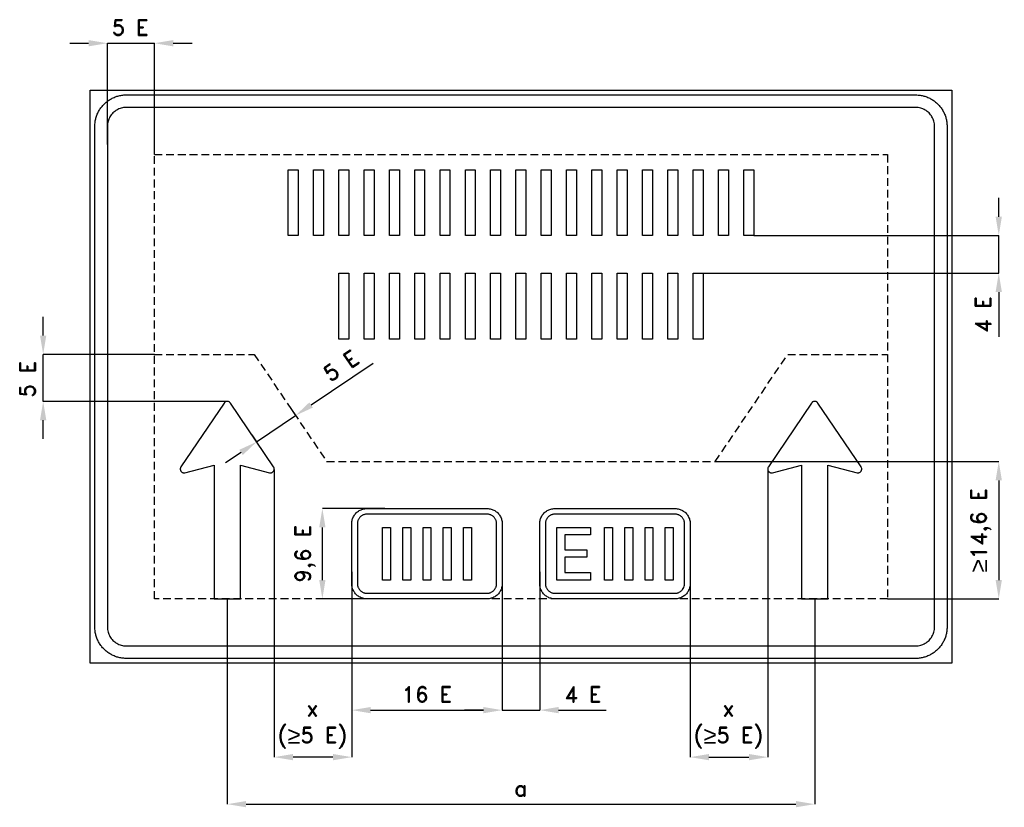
# Model space of a CAD drawing. Header units: millimetres. Extents: x 92 to 6377, y -537 to 4488.
import ezdxf

# ---------------------------------------------------------------- set-up
doc = ezdxf.new("R2010")
doc.units = ezdxf.units.MM
doc.header["$LTSCALE"] = 5
doc.linetypes.add('ČÁRKOVANÁX2', pattern=[1.5, 1, -0.5])
doc.layers.add('Kóty', color=2, linetype='Continuous')
doc.layers.add('Značka', color=7, linetype='Continuous')
doc.styles.get("Standard").update_dxf_attribs({"font": 'romand.shx', "height": 100})
doc.dimstyles.get("Standard").update_dxf_attribs({"dimtxt": 100, "dimasz": 120, "dimexe": 0.18, "dimexo": 0.0625, "dimgap": 50, "dimtad": 1, "dimdec": 0, "dimzin": 0, "dimdsep": 46, "dimtxsty": 'Standard', "dimcen": 0.09, "dimadec": 0, "dimazin": 0, "dimtfac": 1, "dimtdec": 0, "dimtofl": 0, "dimtmove": 0, "dimatfit": 3, "dimfxl": 1, "dimtolj": 1, "dimtzin": 0, "dimarcsym": 0})

# ---------------------------------------------------------------- blocks, each defined once
blk = doc.blocks.new('*D0')
at = {"layer": 'Defpoints', "color": 0, "transparency": 16777216}
for p in [(2211.7, 966), (3171.7, 966), (3171.7, 82.6)]:
    blk.add_point(p, dxfattribs=at)
at = {"layer": 'Kóty', "color": 0, "lineweight": -2, "transparency": 16777216}
for p, q in [((2211.7, 965.9), (2211.7, 82.4)), ((3171.7, 965.9), (3171.7, 82.4)), ((2331.7, 82.6), (3051.7, 82.6))]:
    blk.add_line(p, q, dxfattribs=at)
at = {"layer": 'Kóty', "color": 0, "transparency": 16777216}
for points in [[(2331.7, 102.6), (2331.7, 62.6), (2211.7, 82.6)], [(3051.7, 102.6), (3051.7, 62.6), (3171.7, 82.6)]]:
    blk.add_solid(points, dxfattribs=at)
at = {"layer": 'Kóty', "color": 0, "transparency": 16777216, "insert": (2691.7, 182.6), "char_height": 100, "attachment_point": 5}
blk.add_mtext('\\A1;16 E', dxfattribs=at)
blk = doc.blocks.new('*D1')
at = {"layer": 'Defpoints', "color": 0, "transparency": 16777216}
for p in [(2023.9, 1368.6), (2421.6, 1368.6), (2421.6, 792.6)]:
    blk.add_point(p, dxfattribs=at)
at = {"layer": 'Kóty', "color": 0, "lineweight": -2, "transparency": 16777216}
for p, q in [((2421.6, 1368.6), (2023.7, 1368.6)), ((2023.9, 912.6), (2023.9, 1248.6)), ((2421.6, 792.6), (2023.7, 792.6))]:
    blk.add_line(p, q, dxfattribs=at)
at = {"layer": 'Kóty', "color": 0, "transparency": 16777216}
for points in [[(2003.9, 1248.6), (2043.9, 1248.6), (2023.9, 1368.6)], [(2003.9, 912.6), (2043.9, 912.6), (2023.9, 792.6)]]:
    blk.add_solid(points, dxfattribs=at)
at = {"layer": 'Kóty', "color": 0, "transparency": 16777216, "insert": (1914.3, 1080.6), "char_height": 100, "attachment_point": 5, "rotation": 90}
blk.add_mtext('\\A1;9,6 E', dxfattribs=at)
blk = doc.blocks.new('*D2')
at = {"layer": 'Defpoints', "color": 0, "transparency": 16777216}
for p in [(1823.1, 2006.2), (1852.7, 1962.3), (1574.6, 1838.1)]:
    blk.add_point(p, dxfattribs=at)
at = {"layer": 'Kóty', "color": 0, "lineweight": -2, "transparency": 16777216}
for p, q in [((1952.1, 2029.6), (2347.3, 2296.9)), ((1823.1, 2006.1), (1852.8, 1962.2)), ((1574.6, 1838), (1604.4, 1794.1)), ((1504.9, 1727), (1405.5, 1659.8))]:
    blk.add_line(p, q, dxfattribs=at)
at = {"layer": 'Kóty', "color": 0, "transparency": 16777216}
for points in [[(1940.9, 2046.1), (1963.3, 2013), (1852.7, 1962.3)], [(1493.7, 1743.6), (1516.1, 1710.4), (1604.3, 1794.2)]]:
    blk.add_solid(points, dxfattribs=at)
at = {"layer": 'Kóty', "color": 0, "transparency": 16777216, "insert": (2143.4, 2279.7), "char_height": 100, "attachment_point": 5, "rotation": 34.07729}
blk.add_mtext('\\A1;5 E', dxfattribs=at)
blk = doc.blocks.new('*D3')
at = {"layer": 'Defpoints', "color": 0, "transparency": 16777216}
for p in [(1416.7, 792.6), (5166.7, 792.6), (5166.7, -517.4)]:
    blk.add_point(p, dxfattribs=at)
at = {"layer": 'Kóty', "color": 0, "lineweight": -2, "transparency": 16777216}
for p, q in [((1416.7, 792.5), (1416.7, -517.6)), ((5166.7, 792.5), (5166.7, -517.6)), ((1536.7, -517.4), (5046.7, -517.4))]:
    blk.add_line(p, q, dxfattribs=at)
at = {"layer": 'Kóty', "color": 0, "transparency": 16777216}
for points in [[(1536.7, -497.4), (1536.7, -537.4), (1416.7, -517.4)], [(5046.7, -497.4), (5046.7, -537.4), (5166.7, -517.4)]]:
    blk.add_solid(points, dxfattribs=at)
at = {"layer": 'Kóty', "color": 0, "transparency": 16777216, "insert": (3291.7, -417.4), "char_height": 100, "attachment_point": 5}
blk.add_mtext('\\A1;a', dxfattribs=at)
blk = doc.blocks.new('*D4')
at = {"layer": 'Defpoints', "color": 0, "transparency": 16777216}
for p in [(4532, 1668.6), (5631.7, 792.6), (6341.7, 792.6)]:
    blk.add_point(p, dxfattribs=at)
at = {"layer": 'Kóty', "color": 0, "lineweight": -2, "transparency": 16777216}
for p, q in [((4532.1, 1668.6), (6341.9, 1668.6)), ((6341.7, 1548.6), (6341.7, 912.6)), ((5631.8, 792.6), (6341.9, 792.6))]:
    blk.add_line(p, q, dxfattribs=at)
at = {"layer": 'Kóty', "color": 0, "transparency": 16777216}
for points in [[(6321.7, 1548.6), (6361.7, 1548.6), (6341.7, 1668.6)], [(6321.7, 912.6), (6361.7, 912.6), (6341.7, 792.6)]]:
    blk.add_solid(points, dxfattribs=at)
at = {"layer": 'Kóty', "color": 0, "transparency": 16777216, "insert": (6228, 1230.6), "char_height": 100, "attachment_point": 5, "rotation": 90}
blk.add_mtext('\\A1;{\\fArial|b0|i0|c238|p34;\\H1.08333x;≥}14,6 E', dxfattribs=at)

msp = doc.modelspace()

# ---------------------------------------------------------------- linework, layer by layer
at = {"layer": 'Kóty'}
for p, q in [((411.7, 4337.6), (531.7, 4337.6)), ((651.7, 3692.2), (651.7, 4337.8)), ((951.7, 3627.7), (951.7, 4337.8)), ((1071.7, 4337.6), (1191.7, 4337.6)), ((6341.7, 3230.1), (6341.7, 3350.1)), ((4778.5, 3110.1), (6341.9, 3110.1)), ((4455.2, 2870.1), (6341.9, 2870.1)), ((6341.7, 2750.1), (6341.7, 2464.3)), ((241.7, 2472.6), (241.7, 2592.6)), ((951.7, 2352.6), (241.5, 2352.6)), ((1413.7, 2052.5), (241.5, 2052.5)), ((241.7, 1812.5), (241.7, 1932.5)), ((1716.6, 1617.4), (1716.6, -217.6)), ((4866.7, 1620.3), (4866.7, -217.6)), ((2211.7, 965.8), (2211.7, 82.4)), ((2211.7, 965.8), (2211.7, -217.6)), ((3171.7, 965.8), (3171.7, 82.4)), ((3411.7, 965.8), (3411.7, 82.4)), ((4371.7, 941.8), (4371.7, -217.6)), ((3051.7, 82.6), (2931.7, 82.6)), ((3531.7, 82.6), (3836.6, 82.6)), ((2091.7, -217.4), (1836.6, -217.4)), ((4491.7, -217.4), (4746.7, -217.4))]:
    msp.add_line(p, q, dxfattribs=at)
for points in [[(651.7, 4337.6), (951.7, 4337.8)], [(6341.7, 2870.1), (6341.7, 3110.1)], [(241.7, 2052.5), (241.7, 2352.6)], [(1604.3, 1794.2), (1852.8, 1962.2)], [(3171.7, 82.4), (3411.7, 82.6)]]:
    msp.add_lwpolyline(points, dxfattribs=at)
for points in [[(531.7, 4357.6), (531.7, 4317.6), (651.7, 4337.6)], [(1071.7, 4357.6), (1071.7, 4317.6), (951.7, 4337.6)], [(6321.7, 3230.1), (6361.7, 3230.1), (6341.7, 3110.1)], [(6321.7, 2750.1), (6361.7, 2750.1), (6341.7, 2870.1)], [(221.7, 2472.6), (261.7, 2472.6), (241.7, 2352.6)], [(221.7, 1932.5), (261.7, 1932.5), (241.7, 2052.5)], [(3051.7, 102.6), (3051.7, 62.6), (3171.7, 82.6)], [(3531.7, 102.6), (3531.7, 62.6), (3411.7, 82.6)], [(1836.6, -197.4), (1836.6, -237.4), (1716.6, -217.4)], [(2091.7, -197.4), (2091.7, -237.4), (2211.7, -217.4)], [(4491.7, -197.4), (4491.7, -237.4), (4371.7, -217.4)], [(4746.7, -197.4), (4746.7, -237.4), (4866.7, -217.4)]]:
    msp.add_solid(points, dxfattribs=at)
at = {"layer": 'Značka', "color": 6, "linetype": 'ČÁRKOVANÁX2', "ltscale": 10}
for p, q in [((951.7, 2352.6), (1588.7, 2352.6)), ((1588.7, 2352.6), (2051.4, 1668.6)), ((4532, 1668.6), (4994.7, 2352.6)), ((4994.7, 2352.6), (5631.7, 2352.6)), ((2051.4, 1668.6), (4532, 1668.6))]:
    msp.add_line(p, q, dxfattribs=at)
at = {"layer": 'Značka', "color": 3}
for points in [[(541.7, 382.6), (541.7, 4037.6), (6041.7, 4037.6), (6041.7, 382.6), (541.7, 382.6)], [(1805, 3110.1), (1805, 3530.1), (1868.6, 3530.1), (1868.6, 3110.1), (1805, 3110.1)], [(1966.6, 3110.1), (1966.6, 3530.1), (2030.3, 3530.1), (2030.3, 3110.1), (1966.6, 3110.1)], [(2128.3, 3110.1), (2128.3, 3530.1), (2192, 3530.1), (2192, 3110.1), (2128.3, 3110.1)], [(2290, 3110.1), (2290, 3530.1), (2353.6, 3530.1), (2353.6, 3110.1), (2290, 3110.1)], [(2451.6, 3110.1), (2451.6, 3530.1), (2515.3, 3530.1), (2515.3, 3110.1), (2451.6, 3110.1)], [(2613.3, 3110.1), (2613.3, 3530.1), (2676.9, 3530.1), (2676.9, 3110.1), (2613.3, 3110.1)], [(2774.9, 3110.1), (2774.9, 3530.1), (2838.6, 3530.1), (2838.6, 3110.1), (2774.9, 3110.1)], [(2936.6, 3110.1), (2936.6, 3530.1), (3000.2, 3530.1), (3000.2, 3110.1), (2936.6, 3110.1)], [(3098.2, 3110.1), (3098.2, 3530.1), (3161.9, 3530.1), (3161.9, 3110.1), (3098.2, 3110.1)], [(3259.9, 3110.1), (3259.9, 3530.1), (3323.6, 3530.1), (3323.6, 3110.1), (3259.9, 3110.1)], [(3421.6, 3110.1), (3421.6, 3530.1), (3485.2, 3530.1), (3485.2, 3110.1), (3421.6, 3110.1)], [(3583.2, 3110.1), (3583.2, 3530.1), (3646.9, 3530.1), (3646.9, 3110.1), (3583.2, 3110.1)], [(3744.9, 3110.1), (3744.9, 3530.1), (3808.5, 3530.1), (3808.5, 3110.1), (3744.9, 3110.1)], [(3906.5, 3110.1), (3906.5, 3530.1), (3970.2, 3530.1), (3970.2, 3110.1), (3906.5, 3110.1)], [(4068.2, 3110.1), (4068.2, 3530.1), (4131.8, 3530.1), (4131.8, 3110.1), (4068.2, 3110.1)], [(4229.8, 3110.1), (4229.8, 3530.1), (4293.5, 3530.1), (4293.5, 3110.1), (4229.8, 3110.1)], [(4391.5, 3110.1), (4391.5, 3530.1), (4455.1, 3530.1), (4455.1, 3110.1), (4391.5, 3110.1)], [(4553.1, 3110.1), (4553.1, 3530.1), (4616.8, 3530.1), (4616.8, 3110.1), (4553.1, 3110.1)], [(4714.8, 3110.1), (4714.8, 3530.1), (4778.5, 3530.1), (4778.5, 3110.1), (4714.8, 3110.1)], [(2128.3, 2450.1), (2128.3, 2870.1), (2192, 2870.1), (2192, 2450.1), (2128.3, 2450.1)], [(2290, 2450.1), (2290, 2870.1), (2353.6, 2870.1), (2353.6, 2450.1), (2290, 2450.1)], [(2451.6, 2450.1), (2451.6, 2870.1), (2515.3, 2870.1), (2515.3, 2450.1), (2451.6, 2450.1)], [(2613.3, 2450.1), (2613.3, 2870.1), (2676.9, 2870.1), (2676.9, 2450.1), (2613.3, 2450.1)], [(2774.9, 2450.1), (2774.9, 2870.1), (2838.6, 2870.1), (2838.6, 2450.1), (2774.9, 2450.1)], [(2936.6, 2450.1), (2936.6, 2870.1), (3000.2, 2870.1), (3000.2, 2450.1), (2936.6, 2450.1)], [(3098.2, 2450.1), (3098.2, 2870.1), (3161.9, 2870.1), (3161.9, 2450.1), (3098.2, 2450.1)], [(3259.9, 2450.1), (3259.9, 2870.1), (3323.6, 2870.1), (3323.6, 2450.1), (3259.9, 2450.1)], [(3421.6, 2450.1), (3421.6, 2870.1), (3485.2, 2870.1), (3485.2, 2450.1), (3421.6, 2450.1)], [(3583.2, 2450.1), (3583.2, 2870.1), (3646.9, 2870.1), (3646.9, 2450.1), (3583.2, 2450.1)], [(3744.9, 2450.1), (3744.9, 2870.1), (3808.5, 2870.1), (3808.5, 2450.1), (3744.9, 2450.1)], [(3906.5, 2450.1), (3906.5, 2870.1), (3970.2, 2870.1), (3970.2, 2450.1), (3906.5, 2450.1)], [(4068.2, 2450.1), (4068.2, 2870.1), (4131.8, 2870.1), (4131.8, 2450.1), (4068.2, 2450.1)], [(4229.8, 2450.1), (4229.8, 2870.1), (4293.5, 2870.1), (4293.5, 2450.1), (4229.8, 2450.1)], [(4391.5, 2450.1), (4391.5, 2870.1), (4455.1, 2870.1), (4455.1, 2450.1), (4391.5, 2450.1)], [(3519.7, 912.6), (3519.7, 1248.6), (3736.5, 1248.6), (3736.5, 1200.1), (3570.7, 1200.1), (3570.7, 1104.3), (3712, 1104.3), (3712, 1059.3), (3570.7, 1059.3), (3570.7, 960.4), (3736.1, 960.4), (3736.1, 912.6), (3519.7, 912.6)], [(3824.8, 912.6), (3824.8, 1248.6), (3875.7, 1248.6), (3875.7, 912.6), (3824.8, 912.6)], [(3954.1, 912.6), (3954.1, 1248.6), (4005.1, 1248.6), (4005.1, 912.6), (3954.1, 912.6)], [(4083.5, 912.6), (4083.5, 1248.6), (4134.4, 1248.6), (4134.4, 912.6), (4083.5, 912.6)], [(4212.8, 912.6), (4212.8, 1248.6), (4263.7, 1248.6), (4263.7, 912.6), (4212.8, 912.6)]]:
    msp.add_lwpolyline(points, dxfattribs=at)
for points in [[(771.7, 412.6), (770.9, 412.6), (770.2, 412.6, -0.03218), (744.3, 414.4, -0.035443), (719, 419.7, -0.036267), (694.4, 428, -0.03442), (671.3, 439.7, -0.033721), (649.7, 454, -0.034085), (630.3, 471.2, -0.034209), (613.1, 490.6, -0.034229), (598.8, 512.2, -0.034044), (587.2, 535.3, -0.033412), (578.8, 559.8, -0.034127), (573.5, 585.2, -0.036745), (571.7, 611), (571.7, 611.8), (571.7, 612.6), (571.7, 3807.6), (571.7, 3808.4), (571.7, 3809.2, -0.03218), (573.5, 3835, -0.035441), (578.8, 3860.4, -0.03627), (587.1, 3884.9, -0.034417), (598.8, 3908.1, -0.033719), (613.2, 3929.6, -0.034077), (630.3, 3949, -0.034208), (649.7, 3966.2, -0.034227), (671.3, 3980.6, -0.034051), (694.4, 3992.1, -0.033416), (719, 4000.5, -0.034129), (744.3, 4005.9, -0.036746), (770.2, 4007.6), (770.9, 4007.6), (771.7, 4007.6), (5811.7, 4007.6), (5812.5, 4007.6), (5813.3, 4007.6, -0.032179), (5839.1, 4005.8, -0.035455), (5864.5, 4000.5, -0.036284), (5889, 3992.2, -0.034416), (5912.2, 3980.6, -0.033734), (5933.7, 3966.2, -0.03409), (5953.1, 3949, -0.034192), (5970.3, 3929.6, -0.034225), (5984.7, 3908.1, -0.034022), (5996.3, 3884.9, -0.033407), (6004.6, 3860.4, -0.034136), (6010, 3835, -0.036736), (6011.7, 3809.2), (6011.7, 3808.4), (6011.7, 3807.6), (6011.7, 612.6), (6011.7, 611.8), (6011.7, 611, -0.032198), (6009.9, 585.2, -0.035433), (6004.6, 559.8, -0.036246), (5996.3, 535.3, -0.034407), (5984.7, 512.2, -0.033723), (5970.3, 490.6, -0.034079), (5953.1, 471.2, -0.034215), (5933.7, 454, -0.034227), (5912.2, 439.7, -0.034052), (5889, 428.1, -0.033418), (5864.5, 419.7, -0.03413), (5839.1, 414.3, -0.036743), (5813.3, 412.6), (5812.5, 412.6), (5811.7, 412.6), (771.7, 412.6)], [(771.7, 492.6), (5811.7, 492.6), (5812.2, 492.6), (5812.7, 492.6, 0.032176), (5828.2, 493.7, 0.035447), (5843.4, 496.9, 0.036261), (5858.1, 501.8, 0.034408), (5872, 508.8, 0.03371), (5884.9, 517.5, 0.034091), (5896.6, 527.8, 0.034187), (5906.9, 539.4, 0.034243), (5915.5, 552.3, 0.034026), (5922.4, 566.2, 0.033372), (5927.5, 580.9, 0.034145), (5930.7, 596.2, 0.03678), (5931.7, 611.7), (5931.7, 612.1), (5931.7, 612.6), (5931.7, 3807.6), (5931.7, 3808.1), (5931.7, 3808.6, 0.032211), (5930.6, 3824.1, 0.035398), (5927.5, 3839.3, 0.036257), (5922.5, 3854, 0.034417), (5915.5, 3867.9, 0.033707), (5906.9, 3880.8, 0.034076), (5896.6, 3892.5, 0.034203), (5884.9, 3902.8, 0.034241), (5872, 3911.4, 0.03402), (5858.1, 3918.3, 0.03342), (5843.4, 3923.4, 0.034121), (5828.2, 3926.6, 0.03675), (5812.7, 3927.6), (5812.2, 3927.6), (5811.7, 3927.6), (771.7, 3927.6), (771.3, 3927.6), (770.8, 3927.6, 0.032179), (755.3, 3926.5, 0.035457), (740.1, 3923.4, 0.036267), (725.3, 3918.4, 0.034424), (711.5, 3911.4, 0.033731), (698.5, 3902.8, 0.034079), (686.9, 3892.5, 0.034202), (676.6, 3880.8, 0.034216), (668, 3867.9, 0.034038), (661, 3854, 0.033412), (656, 3839.3, 0.034124), (652.8, 3824, 0.036744), (651.7, 3808.6, 0.000874), (651.7, 3808.1), (651.7, 3807.6), (651.7, 612.6), (651.7, 612.1), (651.7, 611.7, 0.03218), (652.8, 596.2, 0.035444), (656, 580.9, 0.036267), (661, 566.2, 0.034421), (668, 552.3, 0.033721), (676.6, 539.4, 0.034084), (686.9, 527.8, 0.034209), (698.5, 517.5, 0.03423), (711.5, 508.8, 0.034044), (725.3, 501.9, 0.033413), (740.1, 496.9, 0.034127), (755.3, 493.6, 0.036744), (770.8, 492.6), (771.3, 492.6), (771.7, 492.6)], [(1500.7, 792.6), (1500.7, 1644.6), (1686.8, 1597.4), (1687.9, 1597.1, 0.009814), (1689.1, 1596.9, 0.05145), (1693.7, 1596.6, 0.051582), (1698.3, 1597.3, 0.064157), (1703.7, 1599.2, 0.064127), (1708.5, 1602.5, 0.063996), (1712.4, 1606.8, 0.063851), (1715.1, 1611.9, 0.063518), (1716.6, 1617.5, 0.062342), (1716.6, 1623.3, 0.05162), (1715.7, 1627.9, 0.056338), (1713.8, 1632.1, 0.011347), (1713.2, 1633.1), (1712.6, 1634.1), (1436.6, 2042.1), (1435.9, 2043), (1435.2, 2043.9, 0.052018), (1431.9, 2047.2, 0.052138), (1428, 2049.8, 0.064838), (1422.5, 2051.9, 0.065054), (1416.7, 2052.6, 0.06474), (1410.9, 2051.9, 0.063128), (1405.5, 2049.8, 0.052116), (1401.5, 2047.3, 0.056932), (1398.3, 2043.9), (1397.5, 2043), (1396.8, 2042.1), (1120.8, 1634.1), (1120.2, 1633.1), (1119.6, 1632.1, 0.051447), (1117.8, 1627.8, 0.051565), (1116.9, 1623.3, 0.064191), (1116.9, 1617.5, 0.064129), (1118.4, 1611.9, 0.064017), (1121.1, 1606.8, 0.063886), (1125, 1602.5, 0.063532), (1129.7, 1599.3, 0.062388), (1135.2, 1597.3, 0.051634), (1139.8, 1596.6, 0.056312), (1144.4, 1596.9), (1145.5, 1597.1), (1146.6, 1597.4), (1332.7, 1644.6), (1332.7, 792.6), (1500.7, 792.6)], [(5250.7, 792.6), (5250.7, 1644.6), (5436.8, 1597.4), (5437.9, 1597.1), (5439.1, 1596.9, 0.051456), (5443.7, 1596.6, 0.051562), (5448.3, 1597.3, 0.064129), (5453.7, 1599.2, 0.064116), (5458.5, 1602.5, 0.063917), (5462.4, 1606.8, 0.063908), (5465.1, 1611.9, 0.063436), (5466.6, 1617.5), (5466.6, 1623.3), (5465.7, 1627.9), (5463.8, 1632.1), (5463.2, 1633.1), (5462.6, 1634.1), (5186.6, 2042.1), (5185.9, 2043), (5185.2, 2043.9, 0.052029), (5181.9, 2047.2, 0.05217), (5178, 2049.8, 0.064841), (5172.5, 2051.9, 0.065057), (5166.7, 2052.6, 0.064729), (5160.9, 2051.9, 0.063134), (5155.5, 2049.8, 0.052121), (5151.5, 2047.3, 0.056962), (5148.3, 2043.9), (5147.5, 2043), (5146.8, 2042.1), (4870.8, 1634.1), (4870.2, 1633.1), (4869.6, 1632.1), (4867.8, 1627.8), (4866.9, 1623.3, 0.06416), (4866.9, 1617.5, 0.064109), (4868.4, 1611.9, 0.064082), (4871.1, 1606.8, 0.063848), (4875, 1602.5, 0.063506), (4879.7, 1599.3, 0.062395), (4885.2, 1597.3, 0.051622), (4889.8, 1596.6, 0.05631), (4894.4, 1596.9), (4895.5, 1597.1), (4896.6, 1597.4), (5082.7, 1644.6), (5082.7, 792.6), (5250.7, 792.6)], [(3507.7, 792.6), (3507.3, 792.6), (3507, 792.6, -0.032177), (3494.6, 793.5, -0.035443), (3482.4, 796, -0.036272), (3470.6, 800, -0.034411), (3459.5, 805.6, -0.033726), (3449.2, 812.5, -0.034092), (3439.8, 820.7, -0.034206), (3431.6, 830, -0.034235), (3424.7, 840.4, -0.034054), (3419.2, 851.5, -0.033437), (3415.1, 863.3, -0.034121), (3412.6, 875.5, -0.036753), (3411.7, 887.9), (3411.7, 888.2), (3411.7, 888.6), (3411.7, 1272.6), (3411.7, 1273), (3411.7, 1273.4, -0.032183), (3412.6, 1285.8, -0.035465), (3415.1, 1297.9, -0.036261), (3419.1, 1309.7, -0.034433), (3424.7, 1320.8, -0.033716), (3431.6, 1331.2, -0.034071), (3439.8, 1340.5, -0.034217), (3449.2, 1348.7, -0.03423), (3459.5, 1355.6, -0.034047), (3470.6, 1361.2, -0.033416), (3482.4, 1365.2, -0.034131), (3494.6, 1367.8, -0.036748), (3507, 1368.6), (3507.3, 1368.6), (3507.7, 1368.6), (4275.7, 1368.6), (4276.1, 1368.6), (4276.5, 1368.6, -0.032182), (4288.9, 1367.7, -0.035438), (4301.1, 1365.2, -0.036272), (4312.8, 1361.2, -0.034406), (4323.9, 1355.6, -0.033728), (4334.3, 1348.7, -0.034088), (4343.6, 1340.5, -0.034204), (4351.8, 1331.2, -0.034237), (4358.7, 1320.8, -0.034056), (4364.3, 1309.7, -0.033438), (4368.3, 1297.9, -0.034122), (4370.9, 1285.8, -0.036753), (4371.7, 1273.4), (4371.7, 1273), (4371.7, 1272.6), (4371.7, 888.6), (4371.7, 888.2), (4371.7, 887.9, -0.032183), (4370.9, 875.5, -0.035465), (4368.3, 863.3, -0.036259), (4364.3, 851.5, -0.034429), (4358.7, 840.4, -0.03371), (4351.8, 830, -0.034069), (4343.6, 820.7, -0.034216), (4334.3, 812.5, -0.034226), (4323.9, 805.6, -0.034044), (4312.8, 800, -0.033414), (4301.1, 796, -0.034128), (4288.9, 793.4, -0.036746), (4276.5, 792.6, -0.000891), (4276.1, 792.6), (4275.7, 792.6), (3507.7, 792.6)], [(3507.7, 792.6), (3507.3, 792.6), (3507, 792.6, -0.032177), (3494.6, 793.5, -0.035443), (3482.4, 796, -0.036272), (3470.6, 800, -0.034411), (3459.5, 805.6, -0.033726), (3449.2, 812.5, -0.034092), (3439.8, 820.7, -0.034206), (3431.6, 830, -0.034235), (3424.7, 840.4, -0.034054), (3419.2, 851.5, -0.033437), (3415.1, 863.3, -0.034121), (3412.6, 875.5, -0.036753), (3411.7, 887.9), (3411.7, 888.2), (3411.7, 888.6), (3411.7, 1272.6), (3411.7, 1273), (3411.7, 1273.4, -0.032183), (3412.6, 1285.8, -0.035465), (3415.1, 1297.9, -0.036261), (3419.1, 1309.7, -0.034433), (3424.7, 1320.8, -0.033716), (3431.6, 1331.2, -0.034071), (3439.8, 1340.5, -0.034217), (3449.2, 1348.7, -0.03423), (3459.5, 1355.6, -0.034047), (3470.6, 1361.2, -0.033416), (3482.4, 1365.2, -0.034131), (3494.6, 1367.8, -0.036748), (3507, 1368.6), (3507.3, 1368.6), (3507.7, 1368.6), (4275.7, 1368.6), (4276.1, 1368.6), (4276.5, 1368.6, -0.032182), (4288.9, 1367.7, -0.035438), (4301.1, 1365.2, -0.036272), (4312.8, 1361.2, -0.034406), (4323.9, 1355.6, -0.033728), (4334.3, 1348.7, -0.034088), (4343.6, 1340.5, -0.034204), (4351.8, 1331.2, -0.034237), (4358.7, 1320.8, -0.034056), (4364.3, 1309.7, -0.033438), (4368.3, 1297.9, -0.034122), (4370.9, 1285.8, -0.036753), (4371.7, 1273.4), (4371.7, 1273), (4371.7, 1272.6), (4371.7, 888.6), (4371.7, 888.2), (4371.7, 887.9, -0.032183), (4370.9, 875.5, -0.035465), (4368.3, 863.3, -0.036259), (4364.3, 851.5, -0.034429), (4358.7, 840.4, -0.03371), (4351.8, 830, -0.034069), (4343.6, 820.7, -0.034216), (4334.3, 812.5, -0.034226), (4323.9, 805.6, -0.034044), (4312.8, 800, -0.033414), (4301.1, 796, -0.034128), (4288.9, 793.4, -0.036746), (4276.5, 792.6, -0.000891), (4276.1, 792.6), (4275.7, 792.6), (3507.7, 792.6)], [(3507.7, 828.6), (4275.7, 828.6), (4276, 828.6), (4276.2, 828.6, 0.032176), (4283.9, 829.2, 0.035445), (4291.6, 830.7, 0.036257), (4298.9, 833.2, 0.034404), (4305.9, 836.7, 0.03371), (4312.3, 841, 0.034092), (4318.2, 846.2, 0.034188), (4323.3, 852), (4327.6, 858.5), (4331.1, 865.4), (4333.6, 872.8), (4335.2, 880.4), (4335.7, 888.1), (4335.7, 888.4), (4335.7, 888.6), (4335.7, 1272.6), (4335.7, 1272.8), (4335.7, 1273.1), (4335.2, 1280.8), (4333.6, 1288.4, 0.036252), (4331.1, 1295.8, 0.034428), (4327.6, 1302.7, 0.03372), (4323.3, 1309.2, 0.034076), (4318.2, 1315, 0.034197), (4312.3, 1320.2, 0.034235), (4305.9, 1324.5, 0.034041), (4298.9, 1328, 0.03342), (4291.6, 1330.5, 0.034137), (4283.9, 1332.1, 0.036742), (4276.2, 1332.6), (4276, 1332.6), (4275.7, 1332.6), (3507.7, 1332.6), (3507.5, 1332.6), (3507.3, 1332.6, 0.032176), (3499.5, 1332.1, 0.035453), (3491.9, 1330.5, 0.036261), (3484.5, 1328, 0.034404), (3477.6, 1324.5, 0.033714), (3471.1, 1320.2, 0.034092), (3465.3, 1315, 0.034186), (3460.1, 1309.2, 0.034246), (3455.8, 1302.7, 0.034027), (3452.4, 1295.8, 0.033373), (3449.9, 1288.4, 0.034142), (3448.2, 1280.8, 0.03678), (3447.7, 1273.1), (3447.7, 1272.8), (3447.7, 1272.6), (3447.7, 888.6), (3447.7, 888.4), (3447.7, 888.1, 0.032211), (3448.3, 880.4, 0.035396), (3449.9, 872.8, 0.03625), (3452.3, 865.4, 0.034423), (3455.8, 858.5, 0.03372), (3460.2, 852, 0.034078), (3465.3, 846.2, 0.0342), (3471.1, 841, 0.034242), (3477.6, 836.7, 0.034041), (3484.5, 833.3, 0.033416), (3491.9, 830.7, 0.034137), (3499.5, 829.1, 0.03675), (3507.3, 828.6), (3507.5, 828.6), (3507.7, 828.6)]]:
    msp.add_lwpolyline(points, format="xyb", dxfattribs=at)
at = {"layer": 'Značka', "color": 6, "linetype": 'ČÁRKOVANÁX2', "ltscale": 10}
msp.add_lwpolyline([(951.7, 792.6), (951.7, 3627.6), (5631.7, 3627.6), (5631.7, 792.6), (951.7, 792.6)], dxfattribs=at)
at = {"layer": 'Značka', "color": 1}
for points in [[(2307.7, 792.6), (2307.3, 792.6), (2307, 792.6, -0.032177), (2294.6, 793.5, -0.035447), (2282.4, 796, -0.036269), (2270.6, 800, -0.034424), (2259.5, 805.6, -0.03372), (2249.2, 812.5, -0.034079), (2239.8, 820.7, -0.034213), (2231.6, 830, -0.034235), (2224.7, 840.4, -0.034045), (2219.2, 851.5, -0.0334), (2215.1, 863.3, -0.034122), (2212.6, 875.5, -0.036743), (2211.7, 887.9), (2211.7, 888.2), (2211.7, 888.6), (2211.7, 1272.6), (2211.7, 1273), (2211.7, 1273.4, -0.032174), (2212.6, 1285.8, -0.035446), (2215.1, 1297.9, -0.03627), (2219.1, 1309.7, -0.034433), (2224.7, 1320.8, -0.033732), (2231.6, 1331.2, -0.034093), (2239.8, 1340.5, -0.034211), (2249.2, 1348.7, -0.03423), (2259.5, 1355.6, -0.034042), (2270.6, 1361.2, -0.03342), (2282.4, 1365.2, -0.034129), (2294.6, 1367.8, -0.036747), (2307, 1368.6), (2307.3, 1368.6), (2307.7, 1368.6), (3075.7, 1368.6), (3076.1, 1368.6), (3076.5, 1368.6, -0.032182), (3088.9, 1367.7, -0.035438), (3101.1, 1365.2, -0.036272), (3112.8, 1361.2, -0.034406), (3123.9, 1355.6, -0.033728), (3134.3, 1348.7, -0.034088), (3143.6, 1340.5, -0.034204), (3151.8, 1331.2, -0.034237), (3158.7, 1320.8, -0.034056), (3164.3, 1309.7, -0.033438), (3168.3, 1297.9, -0.034122), (3170.9, 1285.8, -0.036753), (3171.7, 1273.4), (3171.7, 1273), (3171.7, 1272.6), (3171.7, 888.6), (3171.7, 888.2), (3171.7, 887.9, -0.032183), (3170.9, 875.5, -0.035465), (3168.3, 863.3, -0.036259), (3164.3, 851.5, -0.034429), (3158.7, 840.4, -0.03371), (3151.8, 830, -0.034069), (3143.6, 820.7, -0.034216), (3134.3, 812.5, -0.034226), (3123.9, 805.6, -0.034044), (3112.8, 800, -0.033414), (3101.1, 796, -0.034128), (3088.9, 793.4, -0.036746), (3076.5, 792.6), (3076.1, 792.6), (3075.7, 792.6), (2307.7, 792.6)], [(2307.7, 792.6), (2307.3, 792.6), (2307, 792.6, -0.032177), (2294.6, 793.5, -0.035447), (2282.4, 796, -0.036269), (2270.6, 800, -0.034424), (2259.5, 805.6, -0.03372), (2249.2, 812.5, -0.034079), (2239.8, 820.7, -0.034213), (2231.6, 830, -0.034235), (2224.7, 840.4, -0.034045), (2219.2, 851.5, -0.0334), (2215.1, 863.3, -0.034122), (2212.6, 875.5, -0.036743), (2211.7, 887.9), (2211.7, 888.2), (2211.7, 888.6), (2211.7, 1272.6), (2211.7, 1273), (2211.7, 1273.4, -0.032174), (2212.6, 1285.8, -0.035446), (2215.1, 1297.9, -0.03627), (2219.1, 1309.7, -0.034433), (2224.7, 1320.8, -0.033732), (2231.6, 1331.2, -0.034093), (2239.8, 1340.5, -0.034211), (2249.2, 1348.7, -0.03423), (2259.5, 1355.6, -0.034042), (2270.6, 1361.2, -0.03342), (2282.4, 1365.2, -0.034129), (2294.6, 1367.8, -0.036747), (2307, 1368.6), (2307.3, 1368.6), (2307.7, 1368.6), (3075.7, 1368.6), (3076.1, 1368.6), (3076.5, 1368.6, -0.032182), (3088.9, 1367.7, -0.035438), (3101.1, 1365.2, -0.036272), (3112.8, 1361.2, -0.034406), (3123.9, 1355.6, -0.033728), (3134.3, 1348.7, -0.034088), (3143.6, 1340.5, -0.034204), (3151.8, 1331.2, -0.034237), (3158.7, 1320.8, -0.034056), (3164.3, 1309.7, -0.033438), (3168.3, 1297.9, -0.034122), (3170.9, 1285.8, -0.036753), (3171.7, 1273.4), (3171.7, 1273), (3171.7, 1272.6), (3171.7, 888.6), (3171.7, 888.2), (3171.7, 887.9, -0.032183), (3170.9, 875.5, -0.035465), (3168.3, 863.3, -0.036259), (3164.3, 851.5, -0.034429), (3158.7, 840.4, -0.03371), (3151.8, 830, -0.034069), (3143.6, 820.7, -0.034216), (3134.3, 812.5, -0.034226), (3123.9, 805.6, -0.034044), (3112.8, 800, -0.033414), (3101.1, 796, -0.034128), (3088.9, 793.4, -0.036746), (3076.5, 792.6), (3076.1, 792.6), (3075.7, 792.6), (2307.7, 792.6)], [(2307.7, 828.6), (3075.7, 828.6), (3076, 828.6), (3076.2, 828.6, 0.032176), (3083.9, 829.2, 0.035445), (3091.6, 830.7, 0.036257), (3098.9, 833.2, 0.034404), (3105.9, 836.7, 0.03371), (3112.3, 841, 0.034092), (3118.2, 846.2, 0.034188), (3123.3, 852, 0.034246), (3127.6, 858.5, 0.034029), (3131.1, 865.4, 0.033372), (3133.6, 872.8, 0.034144), (3135.2, 880.4, 0.03678), (3135.7, 888.1), (3135.7, 888.4), (3135.7, 888.6), (3135.7, 1272.6), (3135.7, 1272.8), (3135.7, 1273.1, 0.032211), (3135.2, 1280.8, 0.035395), (3133.6, 1288.4, 0.036252), (3131.1, 1295.8, 0.034428), (3127.6, 1302.7, 0.03372), (3123.3, 1309.2, 0.034076), (3118.2, 1315, 0.034197), (3112.3, 1320.2, 0.034235), (3105.9, 1324.5, 0.034041), (3098.9, 1328, 0.03342), (3091.6, 1330.5, 0.034137), (3083.9, 1332.1, 0.036742), (3076.2, 1332.6), (3076, 1332.6), (3075.7, 1332.6), (2307.7, 1332.6), (2307.5, 1332.6), (2307.3, 1332.6, 0.03218), (2299.5, 1332.1, 0.035452), (2291.9, 1330.5, 0.036272), (2284.5, 1328, 0.03441), (2277.6, 1324.5, 0.033714), (2271.1, 1320.2, 0.034082), (2265.3, 1315, 0.034209), (2260.1, 1309.2, 0.034232), (2255.8, 1302.7, 0.034027), (2252.4, 1295.8, 0.033418), (2249.9, 1288.4, 0.034111), (2248.2, 1280.8, 0.036749), (2247.7, 1273.1), (2247.7, 1272.8), (2247.7, 1272.6), (2247.7, 888.6), (2247.7, 888.4), (2247.7, 888.1, 0.032179), (2248.3, 880.4, 0.035457), (2249.9, 872.8, 0.036265), (2252.3, 865.4, 0.034423), (2255.8, 858.5, 0.033733), (2260.2, 852, 0.034078), (2265.3, 846.2, 0.034201), (2271.1, 841, 0.034215), (2277.6, 836.7, 0.034041), (2284.5, 833.3, 0.033411), (2291.9, 830.7, 0.034126), (2299.5, 829.1, 0.036748), (2307.3, 828.6), (2307.5, 828.6), (2307.7, 828.6)]]:
    msp.add_lwpolyline(points, format="xyb", dxfattribs=at)
for points in [[(2407.6, 912.6), (2407.6, 1248.6), (2458.5, 1248.6), (2458.5, 912.6), (2407.6, 912.6)], [(2536.9, 912.6), (2536.9, 1248.6), (2587.9, 1248.6), (2587.9, 912.6), (2536.9, 912.6)], [(2666.3, 912.6), (2666.3, 1248.6), (2717.2, 1248.6), (2717.2, 912.6), (2666.3, 912.6)], [(2795.6, 912.6), (2795.6, 1248.6), (2846.5, 1248.6), (2846.5, 912.6), (2795.6, 912.6)], [(2924.9, 912.6), (2924.9, 1248.6), (2975.8, 1248.6), (2975.8, 912.6), (2924.9, 912.6)]]:
    msp.add_lwpolyline(points, dxfattribs=at)

# ---------------------------------------------------------------- texts
at = {"layer": 'Kóty', "char_height": 100, "attachment_point": 5}
for s, insert in [('\\A1;5 E', (797.4, 4437.6)), ('\\A1;4 E', (3687.9, 182.6))]:
    msp.add_mtext(s, dxfattribs=dict(at, insert=insert))
at = {"layer": 'Kóty', "char_height": 100, "attachment_point": 5, "rotation": 90}
for s, insert in [('\\A1;4 E', (6241.7, 2606.9)), ('\\A1;5 E', (141.7, 2194.3))]:
    msp.add_mtext(s, dxfattribs=dict(at, insert=insert))
at = {"layer": 'Kóty', "char_height": 100, "width": 787.535, "attachment_point": 5}
for insert in [(1960.7, -10.4), (4616.7, -10.4)]:
    msp.add_mtext('\\A1;x\\P({\\fArial|b0|i0|c0|p34;\\H1.08333x;≥}5 E)', dxfattribs=dict(at, insert=insert))

# ---------------------------------------------------------------- dimensions: what is measured, and where the dimension line sits
at = {"layer": 'Kóty'}
dim = msp.add_aligned_dim(p1=(1574.6, 1838.1), p2=(1823.1, 2006.2), distance=-52.9, text='5 E', dimstyle='Standard', dxfattribs=at)
dim.commit()
dim.dimension.update_dxf_attribs({"geometry": '*D2', "text_midpoint": (2143.4, 2279.7)})
for base, p1, p2, text, picture, middle in [((6341.7, 792.6), (4532, 1668.6), (5631.7, 792.6), '{\\fArial|b0|i0|c238|p34;\\H1.08333x;≥}14,6 E', '*D4', (6228, 1230.6)), ((2023.9, 1368.6), (2421.6, 792.6), (2421.6, 1368.6), '9,6 E', '*D1', (1914.3, 1080.6))]:
    dim = msp.add_linear_dim(base=base, p1=p1, p2=p2, angle=90, text=text, dimstyle='Standard', dxfattribs=at)
    dim.commit()
    dim.dimension.update_dxf_attribs({"geometry": picture, "text_midpoint": middle})
for base, p1, p2, text, picture, middle in [((3171.7, 82.6), (2211.7, 966), (3171.7, 966), '16 E', '*D0', (2691.7, 182.6)), ((5166.7, -517.4), (1416.7, 792.6), (5166.7, 792.6), 'a', '*D3', (3291.7, -417.4))]:
    dim = msp.add_linear_dim(base=base, p1=p1, p2=p2, text=text, dimstyle='Standard', dxfattribs=at)
    dim.commit()
    dim.dimension.update_dxf_attribs({"geometry": picture, "text_midpoint": middle})

doc.saveas('drawing.dxf')
